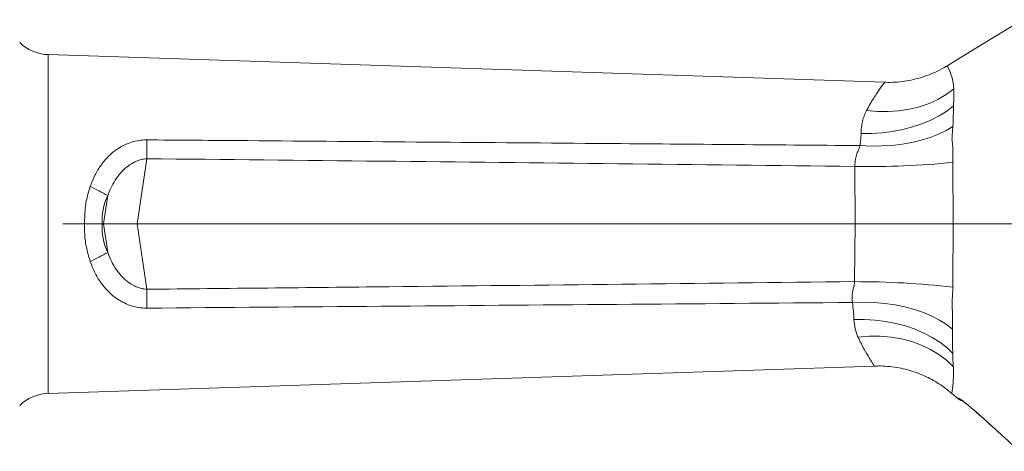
# Model space of a CAD drawing. Header units: millimetres. Extents: x 0 to 8410, y 0 to 5940.
# Tile 175 of 180: x 7314 to 7664, y 4172 to 4326. Entities that reach past the tile are written whole.
import ezdxf

# ---------------------------------------------------------------- set-up
doc = ezdxf.new("R2010")
doc.units = ezdxf.units.MM
doc.header["$LTSCALE"] = 10
doc.linetypes.add('CENTERX2', pattern=[20.32, 12.7, -2.54, 2.54, -2.54])

msp = doc.modelspace()

# ---------------------------------------------------------------- linework, layer by layer
at = {"color": 7, "linetype": 'Continuous', "lineweight": 0}
for p, q in [((7621.18, 4303.27), (7323.8, 4313.1)), ((7343.52, 4252.87), (7343.03, 4252.87)), ((7355.47, 4252.87), (7343.52, 4252.87)), ((7355.47, 4252.87), (7610.81, 4252.87)), ((7610.81, 4252.87), (7610.81, 4252.87)), ((7645.57, 4252.87), (7669.68, 4252.87)), ((7323.8, 4192.64), (7617.6, 4202.35)), ((7645.04, 4192.69), (7647.21, 4190.82)), ((7647.23, 4190.85), (7647.23, 4190.85)), ((7657.51, 4182.65), (7657.82, 4182.37)), ((7657.52, 4182.64), (7657.82, 4182.37)), ((7659.75, 4180.64), (7659.75, 4180.63))]:
    msp.add_line(p, q, dxfattribs=at)
at = {"color": 8, "linetype": 'Continuous', "lineweight": 0}
for p, q in [((7323.8, 4313.1), (7323.8, 4252.87)), ((7612.57, 4280.77), (7612.86, 4285)), ((7358.86, 4276.09), (7355.47, 4252.87)), ((7645.53, 4274.78), (7645.53, 4274.44)), ((7610.81, 4252.87), (7610.66, 4273.38)), ((7343.52, 4252.87), (7344.99, 4262.97)), ((7323.8, 4252.87), (7323.8, 4192.64)), ((7344.99, 4242.78), (7343.52, 4252.87)), ((7355.47, 4252.87), (7358.86, 4229.66)), ((7610.57, 4232.36), (7610.81, 4252.87)), ((7647.23, 4190.85), (7647.55, 4190.88)), ((7657.82, 4182.39), (7659.75, 4180.64)), ((7657.82, 4182.39), (7657.82, 4182.38))]:
    msp.add_line(p, q, dxfattribs=at)
at = {"color": 7, "linetype": 'CENTERX2', "lineweight": 0}
msp.add_line((8065.6, 4252.87), (6705.01, 4252.87), dxfattribs=at)
at = {"color": 7, "linetype": 'Continuous', "lineweight": 0, "flags": 128}
msp.add_lwpolyline([(7670.25, 4325.54), (7656.96, 4317.4), (7643.46, 4309.14)], dxfattribs=at)
at = {"color": 8, "linetype": 'Continuous', "lineweight": 0, "flags": 128}
for points in [[(7643.51, 4309.05), (7643.66, 4308.8), (7644.35, 4307.43), (7645.21, 4304.88), (7645.58, 4303.1), (7645.85, 4300.95), (7645.85, 4300.95), (7645.85, 4300.95)], [(7614.78, 4293.25), (7618.67, 4292.88), (7622.54, 4292.83), (7626.34, 4293.09), (7630.04, 4293.67), (7633.61, 4294.56), (7637.01, 4295.74), (7640.2, 4297.21), (7643.16, 4298.95), (7645.85, 4300.95)], [(7612.86, 4285), (7616.63, 4285.04), (7620.38, 4285.31), (7624.07, 4285.8), (7627.67, 4286.51), (7631.16, 4287.42), (7634.49, 4288.55), (7637.64, 4289.86), (7640.59, 4291.36), (7643.3, 4293.02), (7645.75, 4294.84)], [(7612.57, 4280.77), (7616.35, 4280.59), (7620.11, 4280.62), (7623.82, 4280.84), (7627.43, 4281.26), (7630.93, 4281.87), (7634.27, 4282.67), (7637.42, 4283.65), (7640.37, 4284.8), (7643.08, 4286.11), (7645.52, 4287.57)], [(7645.53, 4274.44), (7645.53, 4274.44), (7645.57, 4252.87), (7645.57, 4252.87)], [(7645.33, 4215.43), (7643.18, 4217.12), (7640.73, 4218.69), (7638.01, 4220.1), (7635.04, 4221.36), (7631.85, 4222.45), (7628.47, 4223.36), (7624.92, 4224.08), (7621.25, 4224.6), (7617.48, 4224.92), (7613.65, 4225.04), (7609.8, 4224.95)], [(7645.47, 4206.86), (7643.3, 4208.91), (7640.85, 4210.81), (7638.14, 4212.54), (7635.19, 4214.1), (7632.03, 4215.45), (7628.69, 4216.6), (7625.19, 4217.53), (7621.57, 4218.23), (7617.87, 4218.7), (7614.11, 4218.93), (7610.33, 4218.92)], [(7645.66, 4202.08), (7643.26, 4204.39), (7640.55, 4206.46), (7637.57, 4208.28), (7634.34, 4209.82), (7630.9, 4211.08), (7627.28, 4212.03), (7623.52, 4212.67), (7619.65, 4212.99), (7615.72, 4212.99), (7611.76, 4212.67)]]:
    msp.add_lwpolyline(points, dxfattribs=at)
at = {"color": 7, "linetype": 'Continuous', "lineweight": 0}
for centre, radius, start, end in [((7324.3, 4328.09), 15, 225, 268.107), ((7324.3, 4177.65), 15, 91.893, 135), ((7649.79, 4193.87), 4, 229.6713, 254.8437)]:
    msp.add_arc(centre, radius, start, end, dxfattribs=at)
at = {"color": 8, "linetype": 'Continuous', "lineweight": 0}
for centre, radius, start, end in [((6934.74, 4279.44), 424.14, 359.547, 0.453), ((7616.46, 4563.64), 290.32, 268.8546, 275.7467), ((7309.62, 4201.96), 70.52, 59.891, 65.5824), ((7309.62, 4303.78), 70.52, 294.4176, 300.109), ((6934.74, 4226.3), 424.13, 359.547, 0.453), ((7611.4, 3939.79), 292.57, 83.3131, 90.1621), ((7650.19, 4193.85), 3.98, 228.2982, 243.7297)]:
    msp.add_arc(centre, radius, start, end, dxfattribs=at)
for centre, major_axis, start_param, end_param in [((7430.84, 4253.3), (87.86, -1.27), 2.933479, 3.183184), ((7430.84, 4252.45), (87.86, 1.27), 3.100002, 3.349706)]:
    msp.add_ellipse(centre, major_axis=major_axis, ratio=0.464141, start_param=start_param, end_param=end_param, dxfattribs=at)
at = {"color": 7, "linetype": 'Continuous', "lineweight": 0}
for points, knots in [([(7643.45, 4309.16), (7642.81, 4308.77), (7641.24, 4307.81), (7638.58, 4306.55), (7635.52, 4305.35), (7632.34, 4304.41), (7629.08, 4303.73), (7625.77, 4303.34), (7623.12, 4303.19), (7621.6, 4303.28), (7621.19, 4303.3)], [0, 0, 0, 0, 0.096356, 0.235927, 0.376774, 0.518534, 0.660959, 0.803876, 0.947168, 1, 1, 1, 1]), ([(7343.03, 4252.87), (7342.2, 4252.87), (7340.53, 4252.87), (7338.42, 4252.87), (7337.16, 4252.87), (7336.81, 4252.87), (7336.78, 4252.87)], [0, 0, 0, 0, 0.413033, 0.838036, 0.986364, 1, 1, 1, 1]), ([(7645.57, 4252.87), (7644.22, 4252.87), (7641.46, 4252.87), (7636.25, 4252.87), (7630.43, 4252.87), (7624.2, 4252.87), (7617.58, 4252.87), (7613.09, 4252.87), (7610.81, 4252.87)], [0, 0, 0, 0, 0.168618, 0.342483, 0.5045175, 0.6712254, 0.8332615, 1, 1, 1, 1]), ([(7617.6, 4202.32), (7618.32, 4202.35), (7620.15, 4202.41), (7623.07, 4202.2), (7626.29, 4201.74), (7629.42, 4201.02), (7632.42, 4200.08), (7635.29, 4198.93), (7638.01, 4197.58), (7640.55, 4196.08), (7642.91, 4194.45), (7644.35, 4193.26), (7645.04, 4192.68)], [0, 0, 0, 0, 0.0732167, 0.1842846, 0.2936261, 0.401192, 0.5069102, 0.6106762, 0.7123547, 0.8117634, 0.9086733, 1, 1, 1, 1]), ([(7648.44, 4190.3), (7648.44, 4190.3), (7648.42, 4190.31), (7648.53, 4190.25), (7648.78, 4190.07), (7649.27, 4189.71), (7650, 4189.15), (7650.97, 4188.37), (7652.16, 4187.37), (7653.56, 4186.17), (7655.13, 4184.79), (7656.47, 4183.59), (7657.28, 4182.86), (7657.52, 4182.64)], [0, 0, 0, 0, 0.0040882, 0.044002, 0.1034751, 0.1801667, 0.272296, 0.3794417, 0.5014245, 0.6348862, 0.780928, 0.9367052, 1, 1, 1, 1]), ([(7657.82, 4182.38), (7658.27, 4181.97), (7658.91, 4181.39), (7659.56, 4180.81), (7659.75, 4180.63)], [0, 0, 0, 0, 0.700039, 1, 1, 1, 1]), ([(7659.75, 4180.64), (7660.9, 4179.6), (7662.61, 4178.04), (7664.76, 4176.07), (7666.48, 4174.5), (7667.96, 4173.14), (7668.95, 4172.21), (7669.08, 4172.07), (7669.13, 4172.02)], [0, 0, 0, 0, 0.284183, 0.422931, 0.561489, 0.76016, 0.90539, 1, 1, 1, 1])]:
    msp.add_open_spline(points, degree=3, knots=knots, dxfattribs=at)
at = {"color": 8, "linetype": 'Continuous', "lineweight": 0}
for points, knots in [([(7614.78, 4293.25), (7615.22, 4294.05), (7616.11, 4295.65), (7617.38, 4297.72), (7618.55, 4299.52), (7619.63, 4301.07), (7620.5, 4302.28), (7621.14, 4303.13), (7621.17, 4303.16), (7621.18, 4303.18)], [0, 0, 0, 0, 0.131018, 0.262025, 0.396805, 0.531561, 0.68485, 0.840227, 1, 1, 1, 1]), ([(7645.85, 4300.95), (7645.85, 4300.95), (7645.85, 4300.95), (7645.84, 4298.81), (7645.81, 4296.81), (7645.75, 4295.5), (7645.75, 4294.84), (7645.75, 4294.84)], [0, 0, 0, 0, 0.000006, 0.397135, 0.793804, 0.999988, 1, 1, 1, 1]), ([(7612.86, 4285), (7612.89, 4285.76), (7612.94, 4287.28), (7613.37, 4289.41), (7613.91, 4291.43), (7614.49, 4292.64), (7614.78, 4293.25)], [0, 0, 0, 0, 0.2451317, 0.4904657, 0.7453067, 1, 1, 1, 1]), ([(7645.75, 4294.84), (7645.75, 4294.84), (7645.75, 4294.84), (7645.64, 4291.21), (7645.52, 4287.57)], [0, 0, 0, 0, 0.000005, 1, 1, 1, 1]), ([(7645.52, 4287.57), (7645.34, 4285.33), (7645.16, 4283.09), (7645.16, 4283.09), (7645.16, 4283.09)], [0, 0, 0, 0, 0.999994, 1, 1, 1, 1]), ([(7338.77, 4266.17), (7339.22, 4267.36), (7340.21, 4269.94), (7342.33, 4273.56), (7344.98, 4276.83), (7348.08, 4279.45), (7351.14, 4281.2), (7354.1, 4282.23), (7356.56, 4282.73), (7358.17, 4282.77), (7358.86, 4282.79)], [0, 0, 0, 0, 0.1361, 0.295033, 0.453829, 0.59581, 0.737538, 0.832953, 0.928287, 1, 1, 1, 1]), ([(7358.86, 4282.79), (7369.52, 4282.71), (7422.82, 4282.29), (7507.39, 4281.61), (7581.3, 4281.02), (7612.57, 4280.77)], [0, 0, 0, 0, 0.126051, 0.630256, 1, 1, 1, 1]), ([(7645.16, 4283.09), (7645.16, 4283.09), (7645.16, 4283.09), (7645.41, 4281.56), (7645.44, 4280.29), (7645.53, 4277.95), (7645.53, 4276.11), (7645.53, 4274.78)], [0, 0, 0, 0, 0.000005, 0.197731, 0.395923, 0.563059, 1, 1, 1, 1]), ([(7610.66, 4273.38), (7610.7, 4274.26), (7610.79, 4275.8), (7611.29, 4277.88), (7612.04, 4279.42), (7612.42, 4280.37), (7612.57, 4280.77)], [0, 0, 0, 0, 0.321709, 0.565907, 0.818061, 1, 1, 1, 1]), ([(7358.86, 4276.09), (7358.22, 4276.01), (7356.95, 4275.86), (7355.34, 4275.3), (7353.52, 4274.43), (7351.6, 4273.11), (7349.46, 4271.03), (7347.6, 4268.52), (7346.08, 4265.77), (7345.34, 4263.86), (7344.99, 4262.97)], [0, 0, 0, 0, 0.0931716, 0.186484, 0.2497759, 0.3909679, 0.5324404, 0.6954617, 0.8586443, 1, 1, 1, 1]), ([(7610.66, 4273.38), (7554.51, 4274), (7470.58, 4274.93), (7386.64, 4275.8), (7358.86, 4276.09)], [0, 0, 0, 0, 0.668977, 1, 1, 1, 1]), ([(7336.78, 4252.87), (7336.78, 4254.56), (7336.78, 4257.97), (7337.59, 4262.45), (7338.43, 4265.12), (7338.77, 4266.17)], [0, 0, 0, 0, 0.3701231, 0.7509448, 1, 1, 1, 1]), ([(7338.77, 4239.57), (7338.26, 4241.26), (7337.23, 4244.69), (7336.72, 4249.23), (7336.76, 4251.98), (7336.78, 4252.87)], [0, 0, 0, 0, 0.395672, 0.803, 1, 1, 1, 1]), ([(7645.57, 4252.87), (7645.57, 4252.87), (7645.57, 4245.35), (7645.52, 4237.86), (7645.47, 4230.37)], [0, 0, 0, 0, 0.000005, 1, 1, 1, 1]), ([(7344.99, 4242.78), (7345.41, 4241.71), (7346.24, 4239.59), (7347.9, 4236.77), (7349.83, 4234.3), (7351.81, 4232.48), (7353.77, 4231.18), (7355.4, 4230.41), (7357.1, 4229.86), (7358.2, 4229.73), (7358.86, 4229.66)], [0, 0, 0, 0, 0.168951, 0.337793, 0.488108, 0.638192, 0.738201, 0.838097, 0.904014, 1, 1, 1, 1]), ([(7358.86, 4222.95), (7357.87, 4222.99), (7355.86, 4223.08), (7352.95, 4223.85), (7350.6, 4224.87), (7348.08, 4226.34), (7345.51, 4228.4), (7342.75, 4231.58), (7340.43, 4235.3), (7339.32, 4238.14), (7338.77, 4239.57)], [0, 0, 0, 0, 0.10255, 0.209088, 0.315751, 0.376158, 0.524695, 0.673436, 0.836677, 1, 1, 1, 1]), ([(7358.86, 4229.66), (7387.58, 4229.95), (7471.48, 4230.82), (7555.39, 4231.75), (7610.57, 4232.36)], [0, 0, 0, 0, 0.342262, 1, 1, 1, 1]), ([(7609.8, 4224.95), (7609.72, 4225.77), (7609.58, 4227.25), (7609.88, 4229.34), (7610.39, 4230.94), (7610.51, 4231.88), (7610.57, 4232.36)], [0, 0, 0, 0, 0.358813, 0.641098, 0.819827, 1, 1, 1, 1]), ([(7645.47, 4230.37), (7645.35, 4227.28), (7645.22, 4224.2), (7645.22, 4224.2), (7645.22, 4224.2)], [0, 0, 0, 0, 0.9999982, 1, 1, 1, 1]), ([(7609.8, 4224.95), (7553.94, 4224.5), (7470.29, 4223.83), (7386.64, 4223.17), (7358.86, 4222.95)], [0, 0, 0, 0, 0.667849, 1, 1, 1, 1]), ([(7610.33, 4218.92), (7610.27, 4219.88), (7610.16, 4221.81), (7609.92, 4223.9), (7609.8, 4224.95)], [0, 0, 0, 0, 0.498294, 1, 1, 1, 1]), ([(7645.22, 4224.2), (7645.22, 4224.2), (7645.22, 4223.69), (7645.32, 4222.37), (7645.33, 4220.29), (7645.36, 4217.8), (7645.34, 4216.28), (7645.33, 4215.43)], [0, 0, 0, 0, 0.000013, 0.163032, 0.417707, 0.67254, 1, 1, 1, 1]), ([(7611.76, 4212.67), (7611.38, 4213.61), (7610.62, 4215.5), (7610.42, 4217.77), (7610.33, 4218.92)], [0, 0, 0, 0, 0.49415, 1, 1, 1, 1]), ([(7645.33, 4215.43), (7645.33, 4215.19), (7645.32, 4214.95), (7645.32, 4214.95), (7645.32, 4214.95)], [0, 0, 0, 0, 0.999939, 1, 1, 1, 1]), ([(7617.6, 4202.39), (7617.6, 4202.38), (7617.64, 4202.33), (7617.47, 4202.57), (7617.11, 4203.1), (7616.52, 4203.99), (7615.53, 4205.57), (7613.95, 4208.2), (7612.49, 4211.17), (7611.76, 4212.67)], [0, 0, 0, 0, 0.029597, 0.149385, 0.269181, 0.393186, 0.517205, 0.755652, 1, 1, 1, 1]), ([(7645.32, 4214.95), (7645.32, 4214.95), (7645.32, 4211.57), (7645.47, 4206.86), (7645.47, 4206.86), (7645.47, 4206.86)], [0, 0, 0, 0, 0.0000117, 0.9999961, 1, 1, 1, 1]), ([(7645.47, 4206.86), (7645.47, 4206.86), (7645.47, 4205.61), (7645.52, 4204.54), (7645.66, 4202.08), (7645.66, 4202.08), (7645.66, 4202.08)], [0, 0, 0, 0, 0.000016, 0.491946, 0.999993, 1, 1, 1, 1]), ([(7645.66, 4202.08), (7645.66, 4202.08), (7645.66, 4202.08), (7645.72, 4199.4), (7645.67, 4197.97), (7645.59, 4196.26), (7645.43, 4194.57), (7645.2, 4193.21), (7645.04, 4192.53), (7645.07, 4192.71), (7645.08, 4192.72)], [0, 0, 0, 0, 0.000001, 0.119359, 0.238731, 0.360037, 0.481354, 0.724703, 0.970337, 1, 1, 1, 1]), ([(7647.55, 4190.88), (7647.6, 4190.87), (7647.74, 4190.83), (7648.54, 4190.3), (7649.92, 4189.25), (7651.51, 4187.94), (7653.27, 4186.44), (7655.38, 4184.58), (7657, 4183.12), (7657.82, 4182.39)], [0, 0, 0, 0, 0.0696164, 0.2003652, 0.3755656, 0.5000799, 0.6247666, 0.812287, 1, 1, 1, 1])]:
    msp.add_open_spline(points, degree=3, knots=knots, dxfattribs=at)

doc.saveas('drawing.dxf')
